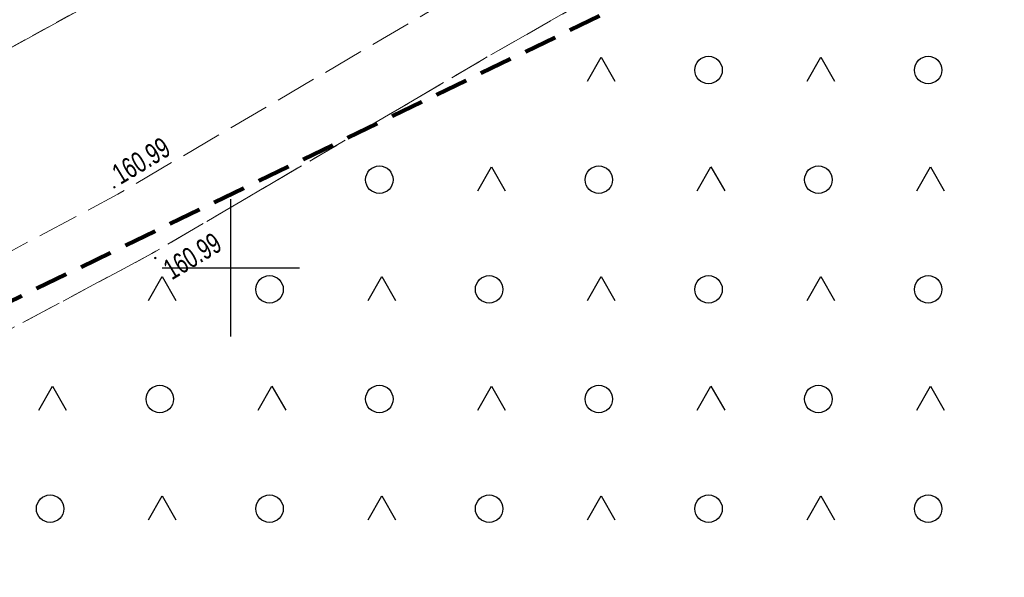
# Model space of a CAD drawing. Header units: metres. Extents: x 8440716 to 8446743, y 5883760 to 5887966.
# Tile 232 of 256: x 8442592 to 8442628, y 5885839 to 5885859. Entities that reach past the tile are written whole.
import ezdxf

# ---------------------------------------------------------------- set-up
doc = ezdxf.new("R2010")
doc.units = ezdxf.units.M
doc.header["$MEASUREMENT"] = 0
for name, pattern in [('0.5_0.5', [1, 0.5, -0.5]), ('1.0_0.5', [1.5, 1, -0.5]), ('1.5_0.5', [2, 1.5, -0.5]), ('219-500', [0]), ('4', [1.8, 1.2, -0.6])]:
    doc.linetypes.add(name, pattern=pattern)
doc.layers.get('0').update_dxf_attribs({"color": 250, "linetype": 'CONTINUOUS', "lineweight": 5})
for name, color, linetype in [('218-kontur użytku gruntowego', 253, 'CONTINUOUS'), ('219-działka ewidencyjna', 253, 'CONTINUOUS'), ('jezdnia', 253, 'CONTINUOUS'), ('Obszar opracowania', 253, 'CONTINUOUS'), ('pikieta sztuczna', 253, 'CONTINUOUS'), ('pikieta sztuczna-Atr2', 253, 'CONTINUOUS'), ('teren zalesiony', 253, 'CONTINUOUS'), ('Wstawianie ramki sekcyjnej z opisem', 253, 'CONTINUOUS')]:
    doc.layers.add(name, color=color, linetype=linetype)
doc.styles.get("Standard").update_dxf_attribs({"font": 'Working1250', "width": 0.75})

# ---------------------------------------------------------------- blocks, each defined once
blk = doc.blocks.new('PW01')
at = {"linetype": 'Continuous', "lineweight": 13}
h = blk.add_hatch(color=0, dxfattribs=at)
edge = h.paths.add_edge_path()
edge.add_arc((0, 0), 0.045, 0, 360)
blk = doc.blocks.new('OTZK3')
at = {"color": 0, "linetype": 'Continuous'}
for p, q in [((-0.5, -0.289), (0, 0.577)), ((0, 0.577), (0.5, -0.289))]:
    blk.add_line(p, q, dxfattribs=at)
blk = doc.blocks.new('OTZK1')
at = {"color": 0, "linetype": 'Continuous'}
blk.add_circle((0, 0), 0.5, dxfattribs=at)
blk = doc.blocks.new('RAMKA500K')
at = {"color": 0}
for p, q in [((200, 97.5), (200, 102.5)), ((197.5, 100), (202.5, 100))]:
    blk.add_line(p, q, dxfattribs=at)

msp = doc.modelspace()

# ---------------------------------------------------------------- linework, layer by layer
at = {"layer": '218-kontur użytku gruntowego', "color": 3, "linetype": '0.5_0.5', "lineweight": 18, "flags": 128}
for points in [[(8442533.2, 5885825.66), (8442664.32, 5885897.87)], [(8442664.32, 5885897.87), (8442533.2, 5885825.66)]]:
    msp.add_lwpolyline(points, dxfattribs=at)
at = {"layer": '219-działka ewidencyjna', "color": 253, "linetype": '219-500', "lineweight": 18, "flags": 128}
msp.add_lwpolyline([(8442533.2, 5885825.66), (8442664.32, 5885897.87)], dxfattribs=at)
at = {"layer": 'jezdnia', "color": 253, "linetype": '1.5_0.5', "lineweight": 18, "flags": 128}
msp.add_lwpolyline([(8442547.85, 5885826.63), (8442525.34, 5885814.13), (8442526.33, 5885811.55), (8442549.07, 5885824.44), (8442570, 5885836.02), (8442597.13, 5885850.52), (8442609.19, 5885857.6), (8442627.63, 5885868.15), (8442640.14, 5885875.21), (8442641.78, 5885876.13), (8442672.91, 5885894.35), (8442687.64, 5885901.06), (8442729.86, 5885924.53), (8442744.55, 5885932.95), (8442765.66, 5885944.46), (8442781.73, 5885952.49), (8442796.73, 5885961.53), (8442801.94, 5885946.86), (8442810.19, 5885919.94), (8442812.59, 5885920.67), (8442803.9, 5885948.12), (8442799.1, 5885962.81), (8442806.3, 5885966.7), (8442818.9, 5885973.51), (8442834.35, 5885981.17), (8442843.99, 5885986.8), (8442842.73, 5885988.95), (8442833.1, 5885983.34), (8442817.71, 5885975.7), (8442801.14, 5885966.76), (8442798.36, 5885965.26), (8442797.93, 5885966.8), (8442795.82, 5885974.21), (8442793.55, 5885972.98), (8442795.2, 5885966.83), (8442795.96, 5885963.96), (8442780.61, 5885954.73), (8442764.55, 5885946.69), (8442743.32, 5885935.12), (8442728.63, 5885926.71), (8442686.61, 5885903.33), (8442671.88, 5885896.62), (8442640.53, 5885878.31), (8442640.17, 5885878.1), (8442626.4, 5885870.33), (8442607.93, 5885859.76), (8442595.89, 5885852.69), (8442568.82, 5885838.23)], close=True, dxfattribs=at)
at = {"layer": 'Obszar opracowania', "color": 132, "linetype": '4', "lineweight": 200, "flags": 128}
msp.add_lwpolyline([(8442458.55, 5886034.95), (8442518.17, 5885958.05), (8442584.5, 5885845.16), (8442759.83, 5885930.18), (8442706.56, 5886026.84), (8442661.75, 5886007.44), (8442603.9, 5886098.45), (8442577.09, 5886102.33)], close=True, dxfattribs=at)
at = {"layer": 'teren zalesiony', "color": 253, "linetype": '1.0_0.5', "lineweight": 18, "flags": 128}
msp.add_lwpolyline([(8442560.39, 5885774.39), (8442810.19, 5885919.94), (8442801.94, 5885946.86), (8442796.73, 5885961.53), (8442781.73, 5885952.49), (8442765.66, 5885944.46), (8442744.55, 5885932.95), (8442729.86, 5885924.53), (8442687.64, 5885901.06), (8442672.91, 5885894.35), (8442641.78, 5885876.13), (8442640.14, 5885875.21), (8442627.63, 5885868.15), (8442609.19, 5885857.6), (8442597.13, 5885850.52), (8442570, 5885836.02), (8442549.07, 5885824.44), (8442526.33, 5885811.55), (8442527.32, 5885808.99), (8442538.89, 5885777.39), (8442550.51, 5885746.13)], close=True, dxfattribs=at)

# ---------------------------------------------------------------- block references
at = {"layer": 'pikieta sztuczna', "color": 253, "linetype": 'Continuous', "lineweight": 13}
for p in [(8442595.76, 5885852.94), (8442597.25, 5885850.36)]:
    msp.add_blockref('PW01', p, dxfattribs=at)
at = {"layer": 'teren zalesiony', "color": 253, "linetype": 'Continuous', "lineweight": 18}
for name, p in [('OTZK1', (8442617.416, 5885857.216)), ('OTZK1', (8442625.416, 5885857.216)), ('OTZK3', (8442613.503, 5885857.102)), ('OTZK3', (8442621.503, 5885857.102)), ('OTZK1', (8442605.416, 5885853.216)), ('OTZK3', (8442609.503, 5885853.102)), ('OTZK1', (8442613.416, 5885853.216)), ('OTZK3', (8442617.503, 5885853.102)), ('OTZK1', (8442621.416, 5885853.216)), ('OTZK3', (8442625.503, 5885853.102)), ('OTZK3', (8442597.503, 5885849.102)), ('OTZK1', (8442601.416, 5885849.216)), ('OTZK3', (8442605.503, 5885849.102)), ('OTZK1', (8442609.416, 5885849.216)), ('OTZK3', (8442613.503, 5885849.102)), ('OTZK1', (8442617.416, 5885849.216)), ('OTZK3', (8442621.503, 5885849.102)), ('OTZK1', (8442625.416, 5885849.216)), ('OTZK3', (8442593.503, 5885845.102)), ('OTZK1', (8442597.416, 5885845.216)), ('OTZK3', (8442601.503, 5885845.102)), ('OTZK1', (8442605.416, 5885845.216)), ('OTZK3', (8442609.503, 5885845.102)), ('OTZK1', (8442613.416, 5885845.216)), ('OTZK3', (8442617.503, 5885845.102)), ('OTZK1', (8442621.416, 5885845.216)), ('OTZK3', (8442625.503, 5885845.102)), ('OTZK1', (8442593.416, 5885841.216)), ('OTZK3', (8442597.503, 5885841.102)), ('OTZK1', (8442601.416, 5885841.216)), ('OTZK3', (8442605.503, 5885841.102)), ('OTZK1', (8442609.416, 5885841.216)), ('OTZK3', (8442613.503, 5885841.102)), ('OTZK1', (8442617.416, 5885841.216)), ('OTZK3', (8442621.503, 5885841.102)), ('OTZK1', (8442625.416, 5885841.216))]:
    msp.add_blockref(name, p, dxfattribs=at)
at = {"layer": 'Wstawianie ramki sekcyjnej z opisem', "color": 253, "linetype": 'Continuous', "lineweight": 13}
msp.add_blockref('RAMKA500K', (8442400, 5885750), dxfattribs=at)

# ---------------------------------------------------------------- texts
at = {"layer": 'pikieta sztuczna-Atr2', "color": 253, "width": 0.72}
for rotation, p in [(31.097, (8442595.98, 5885853.02)), (31.118, (8442597.85, 5885849.54))]:
    msp.add_text('160.99', height=0.75, rotation=rotation, dxfattribs=at).set_placement(p)

doc.saveas('drawing.dxf')
